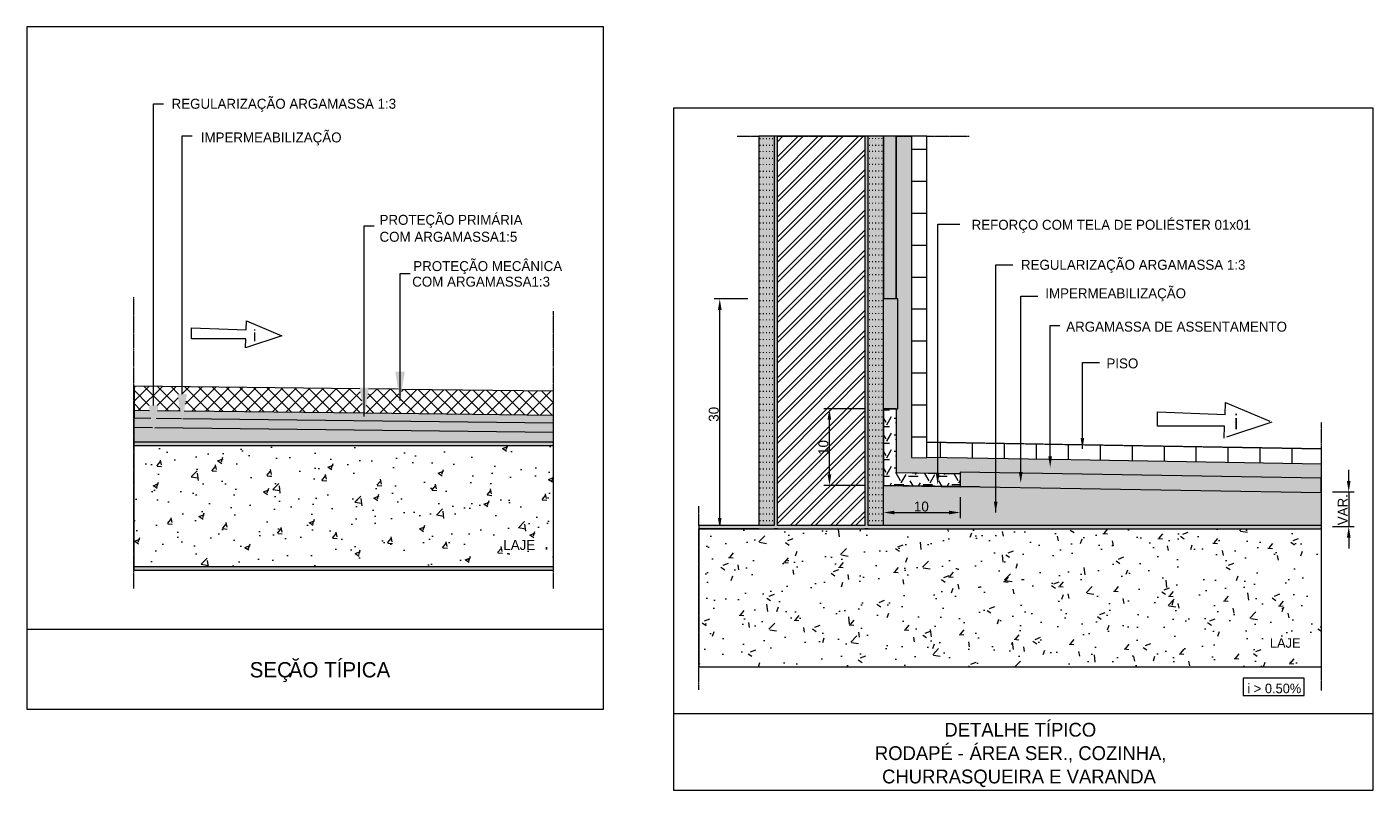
# Model space of a CAD drawing. Header units: millimetres. Extents: x 5980700 to 6194397, y -12939 to 2351883.
# Tile 88 of 124: x 6134487 to 6142911, y 2035 to 6812. Entities that reach past the tile are written whole.
import ezdxf

# ---------------------------------------------------------------- set-up
doc = ezdxf.new("R2010")
doc.units = ezdxf.units.MM
doc.linetypes.add('IMPORT-789-BASE TA TERREO$0$AXES _2_', pattern=[540.000007, 300.000012, -79.999998, 79.999998, -79.999998])
doc.linetypes.add('Projeção', pattern=[3.5, 2, -1.5])
for name, color, linetype, lineweight in [('A-DETL', 90, 'Continuous', 9), ('A-DETL-GENF', 92, 'Continuous', 50), ('A-DETL-THIN', 151, 'Continuous', 9), ('A-FLOR-OVHD', 1, 'Projeção', 9), ('G-ANNO-TEXT', 231, 'Continuous', 9)]:
    doc.layers.add(name, color=color, linetype=linetype, lineweight=lineweight)
doc.styles.add('Arial', font='arial.ttf', dxfattribs={"height": 50})
doc.styles.add('Century Gothic_10', font='GOTHIC.TTF', dxfattribs={"height": 59.97726})
doc.styles.add('Century Gothic_11', font='GOTHIC.TTF', dxfattribs={"height": 94.505208})
doc.styles.add('Century Gothic_4', font='GOTHIC.TTF', dxfattribs={"height": 95.99148})
doc.styles.add('Century Gothic_5', font='GOTHIC.TTF', dxfattribs={"height": 62.394462})
doc.styles.add('Century Gothic_6', font='GOTHIC.TTF', dxfattribs={"height": 62.504397})
doc.styles.add('Century Gothic_7', font='GOTHIC.TTF', dxfattribs={"height": 72.005065})
doc.styles.add('Century Gothic_8', font='GOTHIC.TTF', dxfattribs={"height": 86.367254})
doc.styles.add('Century Gothic_9', font='GOTHIC.TTF', dxfattribs={"height": 62.37635})
pattern_1 = [(0, (6131354.23, 0), (101.6, 25.4), [8.382, -67.818, 8.382, -67.818, -406.4]), (0, (6131354.23, 0), (101.6, 25.4), [-152.4, 8.382, -144.018, 8.382, -67.818, -177.8]), (0, (6131354.23, 0), (101.6, 25.4), [-381, 8.382, -42.418, 8.382, -118.618]), (120, (6131392.33, 12.7), (-72.797045, 75.28818), [8.382, -67.818, 8.382, -67.818, -406.4]), (120, (6131392.33, 12.7), (-72.797045, 75.28818), [-152.4, 8.382, -144.018, 8.382, -67.818, -177.8]), (120, (6131392.33, 12.7), (-72.797045, 75.28818), [-381, 8.382, -42.418, 8.382, -118.618]), (240, (6131405.03, 63.5), (-28.802955, -100.68818), [8.382, -67.818, 8.382, -67.818, -406.4]), (240, (6131405.03, 63.5), (-28.802955, -100.68818), [-152.4, 8.382, -144.018, 8.382, -67.818, -177.8]), (240, (6131405.03, 63.5), (-28.802955, -100.68818), [-381, 8.382, -42.418, 8.382, -118.618])]

msp = doc.modelspace()

# ---------------------------------------------------------------- hatches: boundary and pattern name
at = {"layer": 'A-DETL-GENF'}
for color, points in [(254, [(6142587.7, 3670.4), (6142587.7, 3690.4), (6139750.7, 3690.4), (6139750.7, 6128.4), (6139730.7, 6128.4), (6139730.7, 3690.4), (6139182.9, 3690.4), (6139182.9, 6128.4), (6139162.9, 6128.4), (6139162.9, 3690.4), (6138691.1, 3690.4), (6138691.1, 3670.4)]), (170, [(6139925.8, 5109.3), (6139925.8, 6128.4), (6139846.6, 6128.4), (6139846.6, 5109.3)]), (240, [(6138811.1, 5040.4), (6138834, 5040.4), (6138822.6, 5109.3)]), (240, [(6136821.9, 4473.2), (6136851.9, 4653.2), (6136791.9, 4653.2)]), (240, [(6136598.4, 4374.2), (6136628.4, 4554.2), (6136568.4, 4554.2)]), (240, [(6135458.8, 4333.9), (6135488.8, 4513.9), (6135428.8, 4513.9)]), (240, [(6135279.9, 4262.9), (6135309.9, 4442.9), (6135249.9, 4442.9)]), (240, [(6139496.9, 4352.9), (6139519.9, 4352.9), (6139508.4, 4421.7)]), (240, [(6141091.9, 4170.6), (6141103.4, 4239.5), (6141080.4, 4239.5)]), (240, [(6140890.1, 4054.9), (6140901.6, 4123.8), (6140878.6, 4123.8)]), (240, [(6139509.1, 3941.9), (6139520.5, 4010.8), (6139497.6, 4010.8)]), (240, [(6140186, 3947.1), (6140197.5, 4016), (6140174.6, 4016)]), (240, [(6140705.9, 3957.5), (6140717.4, 4026.4), (6140694.4, 4026.4)]), (240, [(6142758.4, 3900.9), (6142769.8, 3969.7), (6142746.9, 3969.7)]), (240, [(6140549.1, 3772.3), (6140560.5, 3841.2), (6140537.6, 3841.2)]), (240, [(6138826, 3690.4), (6138834, 3738.7), (6138811.1, 3738.7), (6138819.1, 3690.4)]), (240, [(6139915.5, 3760.9), (6139915.5, 3783.9), (6139846.6, 3772.4)]), (240, [(6140257.6, 3760.9), (6140326.5, 3772.4), (6140257.6, 3783.9)]), (240, [(6142746.9, 3616.1), (6142769.8, 3616.1), (6142758.4, 3684.9)])]:
    msp.add_hatch(color=color, dxfattribs=at).paths.add_polyline_path(points)
h = msp.add_hatch(color=170, dxfattribs=at)
h.paths.add_polyline_path([(6139750.7, 3669.8), (6139846.6, 3669.8), (6139846.6, 3670.4), (6139750.7, 3670.4)])
h.paths.add_polyline_path([(6139162.9, 3669.8), (6139162.9, 3670.4), (6139066.9, 3670.4), (6139066.9, 3669.8)])
h.paths.add_polyline_path([(6139162.1, 3690.4), (6139162.9, 3690.4), (6139162.9, 6128.4), (6139066.9, 6128.4), (6139066.9, 3690.4)])
h.paths.add_polyline_path([(6139845.8, 3690.4), (6139846.6, 3690.4), (6139846.6, 6128.4), (6139750.7, 6128.4), (6139750.7, 3690.4)])
at = {"layer": 'A-DETL-GENF', "lineweight": 9}
h = msp.add_hatch(dxfattribs=at)
h.set_pattern_fill('FP_270', color=130, style=0, pattern_type=2)
h.set_pattern_definition([(45, (6136328.04, 0), (-62.8618, 62.8618), []), (45, (6136328.04, 95.25), (-62.8618, 62.8618), [])])
h.paths.add_polyline_path([(6139182.9, 3669.8), (6139730.7, 3669.8), (6139730.7, 3670.4), (6139182.9, 3670.4)])
h.paths.add_polyline_path([(6139520.5, 3690.4), (6139730.7, 3690.4), (6139730.7, 6128.4), (6139182.9, 6128.4), (6139182.9, 3690.4), (6139519.9, 3690.4)])
h.paths.add_polyline_path([(6139509.1, 3941.9), (6139497.6, 4010.8), (6139520.5, 4010.8), (6139519.9, 4006.9)])
h.paths.add_polyline_path([(6139497.6, 4352.9), (6139496.9, 4352.9), (6139508.4, 4421.7), (6139519.9, 4352.9)])
h = msp.add_hatch(dxfattribs=at)
h.set_pattern_fill('FP_272', color=40, style=0, pattern_type=2)
h.set_pattern_definition([(90, (-8607381.31, -6972311.17), (-84.853, 5e-15), [30, -26.569]), (45, (-8607381.311, -6972311.173), (84.852813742, 113.13708499), [20, -220]), (135, (-8607381.311, -6972311.173), (-84.852813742, 113.13708499), [20, -220]), (90, (-8607324.74, -6972367.74), (-84.853, 5e-15), [30, -26.569]), (45, (-8607324.743, -6972367.741), (84.852813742, 113.13708499), [20, -220]), (135, (-8607324.743, -6972367.741), (-84.852813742, 113.13708499), [20, -220])])
h.paths.add_polyline_path([(6142587.7, 3978.3), (6142587.7, 4076), (6140898.2, 4103.7), (6140890.1, 4054.9), (6140881.9, 4104), (6140117.7, 4116.5), (6140117.7, 4115.5), (6140021.8, 4117.1), (6140021.8, 6128.4), (6139925.8, 6128.4), (6139925.8, 5109.3), (6139936.9, 5109.3), (6139936.9, 4421.7), (6139925.8, 4421.7), (6139925.8, 4021.9), (6140326.5, 4015.4), (6140326.5, 4024.4), (6140695.7, 4018.3), (6140694.4, 4026.4), (6140717.4, 4026.4), (6140716, 4018), (6142586.2, 3987.4), (6142586.2, 3978.3)])
h = msp.add_hatch(dxfattribs=at)
h.set_pattern_fill('FP_273', color=242, style=0, pattern_type=2)
h.set_pattern_definition([(180, (-8607395.45, -6972353.6), (-2e-14, -200), [])])
h.paths.add_polyline_path([(6140117.7, 4115.5), (6140117.7, 6128.4), (6140021.8, 6128.4), (6140021.8, 4117.1)])
at = {"layer": 'A-DETL-GENF'}
h = msp.add_hatch(color=30, dxfattribs=at)
h.paths.add_polyline_path([(6142586.2, 3897.9), (6142586.2, 3987.4), (6140716, 4018), (6140705.9, 3957.5), (6140695.7, 4018.3), (6140326.5, 4024.4), (6140326.5, 3934.9), (6140717.4, 3928.5)])
h.paths.add_polyline_path([(6139936.9, 4421.7), (6139936.9, 5109.3), (6139846.6, 5109.3), (6139846.6, 4421.7)])
at = {"layer": 'A-DETL-GENF', "lineweight": 9}
h = msp.add_hatch(dxfattribs=at)
h.set_pattern_fill('FP_266', color=130, style=0, pattern_type=2)
h.set_pattern_definition([(45, (7565648.93, 210806.04), (-42.4228713, 42.4228713), []), (135, (7565648.93, 210806.04), (-42.4228713, -42.4228713), [])])
h.paths.add_polyline_path([(6137782.4, 4381.9), (6137782.4, 4531.9), (6136833.5, 4543.2), (6136821.9, 4473.2), (6136810.1, 4543.5), (6136626.9, 4545.7), (6136602, 4395.9), (6136851.9, 4393)])
h.paths.add_polyline_path([(6136594.7, 4396), (6136569.7, 4546.4), (6135157.2, 4563.2), (6135157.2, 4413.1), (6135255.1, 4412), (6135249.9, 4442.9), (6135309.9, 4442.9), (6135304.7, 4411.4), (6135446.1, 4409.7), (6135428.8, 4513.9), (6135488.8, 4513.9), (6135471.4, 4409.4), (6136568.4, 4396.3)])
h = msp.add_hatch(dxfattribs=at)
h.set_pattern_fill('FP_259', color=40, style=0, pattern_type=2)
h.set_pattern_definition(pattern_1)
h.paths.add_polyline_path([(6137782.4, 4331.9), (6137782.4, 4381.9), (6136602, 4395.9), (6136598.4, 4374.2), (6136594.7, 4396), (6135471.4, 4409.4), (6135463, 4359.5), (6137781.8, 4331.9)])
h.paths.add_polyline_path([(6135454.5, 4359.6), (6135446.1, 4409.7), (6135304.7, 4411.4), (6135296.4, 4361.5), (6135428.8, 4359.9)])
h.paths.add_polyline_path([(6135263.4, 4361.9), (6135255.1, 4412), (6135157.2, 4413.1), (6135157.2, 4363.1), (6135249.9, 4362)])
h = msp.add_hatch(dxfattribs=at)
h.set_pattern_fill('FP_271', color=12, style=0, pattern_type=2)
h.set_pattern_definition([(180, (-8607245.45, -6972301.64), (-1e-14, -103.923), [60, -120]), (60, (-8607245.454, -6972301.637), (-0.00041203, 103.92328634), [60, -300]), (120, (-8607215.454, -6972249.676), (0.00041203, 103.92328634), [60, -300]), (180, (-8607245.45, -6972197.71), (-1e-14, -103.923), [60, -120]), (60, (-8607335.454, -6972249.676), (-0.00041203, 103.92328634), [60, -300]), (120, (-8607305.454, -6972301.637), (0.00041203, 103.92328634), [60, -300]), (180, (-8607245.45, -6972405.56), (-1e-14, -103.923), [60, -120]), (60, (-8607245.454, -6972405.56), (-0.00041203, 103.92328634), [60, -300]), (120, (-8607215.454, -6972353.6), (0.00041203, 103.92328634), [60, -300]), (60, (-8607335.454, -6972353.6), (-0.00041203, 103.92328634), [60, -300]), (120, (-8607305.454, -6972405.56), (0.00041203, 103.92328634), [60, -300]), (180, (-8607335.45, -6972353.6), (-1e-14, -103.923), [60, -120]), (180, (-8607335.45, -6972249.68), (-1e-14, -103.923), [60, -120])])
h.paths.add_polyline_path([(6140326.6, 3934.1), (6140326.5, 4014.1), (6139926.6, 4020.6), (6139926.4, 4021.9), (6139925.8, 4021.9), (6139925.8, 4421.7), (6139846.6, 4421.7), (6139846.6, 3941.9), (6140326.5, 3934.1)])
h.paths.add_polyline_path([(6140186, 3947.1), (6140174.6, 4016), (6140197.5, 4016), (6140188.8, 3963.9)])
at = {"layer": 'A-DETL-GENF'}
h = msp.add_hatch(color=4, dxfattribs=at)
h.paths.add_polyline_path([(6137781.8, 4275.2), (6137781.8, 4331.9), (6135463, 4359.5), (6135458.8, 4333.9), (6135454.5, 4359.6), (6135296.4, 4361.5), (6135286.9, 4304.9), (6135488.8, 4302.5)])
h.paths.add_polyline_path([(6135272.9, 4305.1), (6135263.4, 4361.9), (6135156.6, 4363.1), (6135156.6, 4306.4), (6135249.9, 4305.3)])
at = {"layer": 'A-DETL-GENF', "lineweight": 9}
h = msp.add_hatch(dxfattribs=at)
h.set_pattern_fill('FP_259', color=40, style=0, pattern_type=2)
h.set_pattern_definition(pattern_1)
h.paths.add_polyline_path([(6135156.6, 4212.7), (6137781.8, 4212.7), (6137781.8, 4275.2), (6135286.9, 4304.9), (6135279.9, 4262.9), (6135272.9, 4305.1), (6135156.6, 4306.4), (6135156.6, 4275.2)])
at = {"layer": 'A-DETL-GENF'}
h = msp.add_hatch(color=254, dxfattribs=at)
h.paths.add_polyline_path([(6137781.8, 3412.6), (6137781.8, 3432.6), (6135156.6, 3432.6), (6135156.6, 3412.6)])
h.paths.add_polyline_path([(6135156.6, 4192.7), (6137781.8, 4192.7), (6137781.8, 4212.7), (6135156.6, 4212.7)])
at = {"layer": 'A-DETL-GENF', "lineweight": 9}
h = msp.add_hatch(dxfattribs=at)
h.set_pattern_fill('FP_269', color=242, style=0, pattern_type=2)
h.set_pattern_definition([(90, (-8607395.45, -6972353.6), (-200, 1e-14), [])])
h.paths.add_polyline_path([(6142587.7, 4076), (6142587.7, 4172), (6141096.2, 4196.4), (6141091.9, 4170.6), (6141087.6, 4196.6), (6140117.7, 4212.5), (6140117.7, 4116.5), (6140881.9, 4104), (6140878.6, 4123.8), (6140901.6, 4123.8), (6140898.2, 4103.7), (6141103.4, 4100.3)])
h = msp.add_hatch(dxfattribs=at)
h.set_pattern_fill('FP_267', color=45, style=0, pattern_type=2)
h.set_pattern_definition([(50, (7579571.02, 233254.23), (344.254197, -30.11879), [35.997, -395.965]), (355, (7579571, 233254.23), (-66.59446, 361.01988), [28.797, -316.772]), (100.451, (7579599.7, 233251.72), (277.661864, 330.89985), [30.593, -336.518]), (46.184, (7579571, 233350.2), (512.23041, -79.44379), [53.995, -593.947]), (96.636, (7579613.7, 233343.6), (448.59507, 467.53857), [45.889, -504.777]), (351.184, (7579571, 233350.2), (448.59994, 467.53338), [43.196, -475.158]), (21, (7579619, 233326.22), (286.489625, -193.240234), [35.997, -395.965]), (326, (7579619, 233326.22), (116.78109, 348.04073), [28.797, -316.772]), (71.451, (7579642.9, 233310.12), (403.27197, 154.79839), [30.593, -336.518]), (37.5, (7579571.02, 233254.23), (5.836287, 159.774844), [0, -312.932, 0, -321.571, -317.972]), (37.5, (7579571.02, 233254.23), (5.836287, 159.774844), [-634.504, 0, -317.972]), (7.5, (7579571.02, 233254.23), (126.262447, 189.301053), [0, -183.344, 0, -305.733, -121.189]), (7.5, (7579571.02, 233254.23), (126.262447, 189.301053), [-489.077, 0, -121.189]), (327.5, (7579463.99, 233254.23), (256.212666, -10.8253), [0, -119.989, 0, -374.367, -496.756]), (327.5, (7579463.99, 233254.23), (256.212666, -10.8253), [-494.356, 0, -496.756]), (317.5, (7579416, 233254.23), (279.904643, 48.045915), [0, -155.986, 0, -248.618, -352.769]), (317.5, (7579416, 233254.23), (279.904643, 48.045915), [-404.604, 0, -352.769])])
h.paths.add_polyline_path([(6137781.8, 3432.6), (6137781.8, 4192.7), (6135156.6, 4192.7), (6135156.6, 3432.6)])
h = msp.add_hatch(dxfattribs=at)
h.set_pattern_fill('FP_259', color=40, style=0, pattern_type=2)
h.set_pattern_definition([(0, (6136328.037, 0), (101.6, 25.4), [8.382, -67.818, 8.382, -67.818, -406.4]), (0, (6136328.037, 0), (101.6, 25.4), [-152.4, 8.382, -144.018, 8.382, -67.818, -177.8]), (0, (6136328.037, 0), (101.6, 25.4), [-381, 8.382, -42.418, 8.382, -118.618]), (120, (6136366.137, 12.7), (-72.797045, 75.28818), [8.382, -67.818, 8.382, -67.818, -406.4]), (120, (6136366.137, 12.7), (-72.797045, 75.28818), [-152.4, 8.382, -144.018, 8.382, -67.818, -177.8]), (120, (6136366.137, 12.7), (-72.797045, 75.28818), [-381, 8.382, -42.418, 8.382, -118.618]), (240, (6136378.837, 63.5), (-28.802955, -100.68818), [8.382, -67.818, 8.382, -67.818, -406.4]), (240, (6136378.837, 63.5), (-28.802955, -100.68818), [-152.4, 8.382, -144.018, 8.382, -67.818, -177.8]), (240, (6136378.837, 63.5), (-28.802955, -100.68818), [-381, 8.382, -42.418, 8.382, -118.618])])
h.paths.add_polyline_path([(6142586.2, 3669.8), (6142587.7, 3669.8), (6142587.7, 3670.4), (6139846.6, 3670.4), (6139846.6, 3669.8), (6140560.5, 3669.8)])
h.paths.add_polyline_path([(6139846.6, 3772.4), (6139915.5, 3783.9), (6139915.5, 3760.9)])
h.paths.add_polyline_path([(6142586.2, 3690.4), (6142587.7, 3690.4), (6142587.7, 3900.9), (6142586.2, 3900.9), (6142586.2, 3897.9), (6140326.6, 3934.7), (6140326.5, 3934.1), (6139846.6, 3941.9), (6139846.6, 3690.4), (6140560.5, 3690.4)])
h.paths.add_polyline_path([(6140257.6, 3760.9), (6140257.6, 3783.9), (6140326.5, 3772.4)])
h.paths.add_polyline_path([(6140549.1, 3772.3), (6140537.6, 3841.2), (6140560.5, 3841.2)])
h = msp.add_hatch(dxfattribs=at)
h.set_pattern_fill('FP_268', color=45, style=0, pattern_type=2)
h.set_pattern_definition([(50, (-4542409.34, -5258371.02), (344.254197, -30.118791), [35.997, -395.965]), (355, (-4542409.34, -5258371.02), (-66.594456, 361.019879), [28.797, -316.772]), (100.451, (-4542380.65, -5258373.53), (277.661864, 330.899851), [30.593, -336.518]), (46.184, (-4542409.34, -5258275.03), (512.230407, -79.443786), [53.995, -593.947]), (96.636, (-4542366.65, -5258281.65), (448.595073, 467.538565), [45.889, -504.777]), (351.184, (-4542409.34, -5258275.03), (448.599936, 467.533385), [43.196, -475.158]), (21, (-4542361.34, -5258299.03), (286.489625, -193.2402344), [35.997, -395.965]), (326, (-4542361.34, -5258299.03), (116.781087, 348.040734), [28.797, -316.772]), (71.451, (-4542337.47, -5258315.13), (403.271969, 154.798388), [30.593, -336.518]), (37.5, (-4542409.34, -5258371.02), (5.8362867, 159.7748441), [0, -312.932, 0, -321.571, -317.972]), (37.5, (-4542409.34, -5258371.02), (5.8362867, 159.7748441), [-634.504, 0, -317.972]), (7.5, (-4542409.34, -5258371.02), (126.262447, 189.3010532), [0, -183.344, 0, -305.733, -121.189]), (7.5, (-4542409.34, -5258371.02), (126.262447, 189.3010532), [-489.077, 0, -121.189]), (327.5, (-4542516.37, -5258371.02), (256.212666, -10.8252996), [0, -119.989, 0, -374.367, -496.756]), (327.5, (-4542516.37, -5258371.02), (256.212666, -10.8252996), [-494.356, 0, -496.756]), (317.5, (-4542564.37, -5258371.02), (279.904643, 48.045915), [0, -155.986, 0, -248.618, -352.769]), (317.5, (-4542564.37, -5258371.02), (279.904643, 48.045915), [-404.604, 0, -352.769])])
h.paths.add_polyline_path([(6138691.1, 2806.1), (6142587.7, 2806.1), (6142587.7, 3669.8), (6138691.1, 3669.8)])

# ---------------------------------------------------------------- linework, layer by layer
at = {"layer": 'A-DETL'}
for p, q in [((6138094.9, 6811.8), (6134487.1, 6811.8)), ((6134487.1, 6811.8), (6134487.1, 2541.6)), ((6138094.9, 2541.6), (6138094.9, 6811.8)), ((6135279.9, 4442.9), (6135279.9, 6330.9)), ((6135279.9, 6330.9), (6135342.4, 6330.9)), ((6142910.7, 6303.5), (6138532.7, 6303.5)), ((6138532.7, 6303.5), (6138532.7, 2035.2)), ((6142910.7, 2035.2), (6142910.7, 6303.5)), ((6135458.8, 4513.9), (6135458.8, 6129.3)), ((6135458.8, 6129.3), (6135521.3, 6129.3)), ((6139846.6, 6128.4), (6139846.6, 5109.3)), ((6139925.8, 6128.4), (6139925.8, 5109.3)), ((6136598.4, 4374.2), (6136598.4, 5567.4)), ((6136598.4, 5567.4), (6136660.9, 5567.4)), ((6140186.5, 3989.4), (6140186.5, 5577.7)), ((6140186.5, 5577.7), (6140324.3, 5577.7)), ((6140549.1, 5322), (6140657, 5322)), ((6140549.1, 3772.3), (6140549.1, 5322)), ((6136821.9, 4473.2), (6136821.9, 5267.6)), ((6136821.9, 5267.6), (6136884.4, 5267.6)), ((6138998.1, 5109.3), (6138788.1, 5109.3)), ((6140705.9, 4026.4), (6140705.9, 5125.8)), ((6140705.9, 5125.8), (6140813.8, 5125.8)), ((6135858.4, 4915.5), (6135860.6, 4971.8)), ((6135860.6, 4971.8), (6136082.2, 4878.7)), ((6138822.6, 3738.7), (6138822.6, 5040.4)), ((6135516.3, 4859.3), (6135516.3, 4928.8)), ((6135516.3, 4928.8), (6135858.4, 4915.5)), ((6140890.1, 4123.8), (6140890.1, 4943.2)), ((6140890.1, 4943.2), (6140950.1, 4943.2)), ((6135856.3, 4859.3), (6135516.3, 4859.3)), ((6136082.2, 4878.7), (6135854.1, 4803.1)), ((6135854.1, 4803.1), (6135856.3, 4859.3)), ((6141091.9, 4170.6), (6141091.8, 4711.9)), ((6141091.8, 4711.9), (6141199.7, 4711.9)), ((6139730.7, 4421.7), (6139474, 4421.7)), ((6139846.6, 4421.7), (6139846.6, 3942.6)), ((6139925.8, 4421.7), (6139846.6, 4421.7)), ((6139925.8, 4421.7), (6139925.8, 4021.5)), ((6141561.6, 4312.5), (6141561.6, 4402.7)), ((6141561.6, 4402.7), (6141984.5, 4386.3)), ((6139508.4, 4010.8), (6139508.4, 4352.9)), ((6141981.6, 4312.5), (6141561.6, 4312.5)), ((6140117.7, 4212.5), (6142587.7, 4172)), ((6140326.5, 4014.9), (6139925.8, 4021.5)), ((6142758.4, 3969.7), (6142758.4, 4038.6)), ((6139730.7, 3941.9), (6139474, 3941.9)), ((6140326.5, 3934.7), (6139846.6, 3942.6)), ((6142656.6, 3900.9), (6142792.8, 3900.9)), ((6142758.4, 3900.9), (6142758.4, 3684.9)), ((6140326.5, 3869), (6140326.5, 3738)), ((6139915.5, 3772.4), (6140257.6, 3772.4)), ((6138998.1, 3669.8), (6138788.1, 3669.8)), ((6142656.6, 3684.9), (6142792.8, 3684.9)), ((6142758.4, 3616.1), (6142758.4, 3547.2)), ((6134487.1, 3041.6), (6138094.9, 3041.6)), ((6138691.1, 2806.1), (6142587.7, 2806.1)), ((6142480.1, 2735.7), (6142098.8, 2735.7)), ((6142098.8, 2735.7), (6142098.8, 2627.8)), ((6142480.1, 2627.8), (6142480.1, 2735.7)), ((6142098.8, 2627.8), (6142480.1, 2627.8)), ((6134487.1, 2541.6), (6138094.9, 2541.6)), ((6138532.7, 2515), (6142910.7, 2515)), ((6138532.7, 2035.2), (6142910.7, 2035.2)), ((6138532.7, 2035.2), (6142910.7, 2035.2))]:
    msp.add_line(p, q, dxfattribs=at)
at = {"layer": 'A-DETL', "linetype": 'Projeção'}
for p, q in [((6138932, 6128.4), (6139066.9, 6128.4)), ((6139182.9, 6128.4), (6139730.7, 6128.4)), ((6139925.8, 6128.4), (6140021.8, 6128.4)), ((6140117.7, 6128.4), (6140382.8, 6128.4)), ((6135156.6, 3294.5), (6135156.6, 5121.7)), ((6137781.8, 3294.5), (6137781.8, 5031.7)), ((6142587.7, 3690.4), (6142587.7, 4338.5)), ((6142587.7, 2658.5), (6142587.7, 3670.4))]:
    msp.add_line(p, q, dxfattribs=at)
at = {"layer": 'A-DETL', "linetype": 'IMPORT-789-BASE TA TERREO$0$AXES _2_'}
for p, q in [((6141984.5, 4386.3), (6141987.3, 4460.1)), ((6141987.3, 4460.1), (6142278.1, 4338)), ((6142278.1, 4338), (6141978.8, 4238.7)), ((6141978.8, 4238.7), (6141981.6, 4312.5))]:
    msp.add_line(p, q, dxfattribs=at)
at = {"layer": 'A-DETL-THIN'}
for p, q in [((6139162.9, 6128.4), (6139066.9, 6128.4)), ((6139066.9, 6128.4), (6139066.9, 3690.4)), ((6139182.9, 6128.4), (6139162.9, 6128.4)), ((6139162.9, 6128.4), (6139162.9, 3690.4)), ((6139730.7, 6128.4), (6139182.9, 6128.4)), ((6139182.9, 3690.4), (6139182.9, 6128.4)), ((6139750.7, 6128.4), (6139730.7, 6128.4)), ((6139730.7, 6128.4), (6139730.7, 3690.4)), ((6139846.6, 6128.4), (6139750.7, 6128.4)), ((6139750.7, 3690.4), (6139750.7, 6128.4)), ((6139925.8, 6128.4), (6139846.6, 6128.4)), ((6139846.6, 3690.4), (6139846.6, 6128.4)), ((6140021.8, 6128.4), (6139925.8, 6128.4)), ((6139925.8, 5109.3), (6139925.8, 6128.4)), ((6140021.8, 6128.4), (6140021.8, 4117.1)), ((6140117.7, 6128.4), (6140021.8, 6128.4)), ((6140117.7, 4115.5), (6140117.7, 6128.4)), ((6139936.9, 5109.3), (6139846.6, 5109.3)), ((6139936.9, 4421.7), (6139936.9, 5109.3)), ((6135157.2, 4563.2), (6135157.2, 4413.1)), ((6136569.7, 4546.4), (6135157.2, 4563.2)), ((6136810.1, 4543.5), (6136626.9, 4545.7)), ((6137782.4, 4531.9), (6136833.5, 4543.2)), ((6137782.4, 4381.9), (6137782.4, 4531.9)), ((6135157.2, 4413.1), (6135157.2, 4363.1)), ((6135157.2, 4413.1), (6135255.1, 4412)), ((6135304.7, 4411.4), (6135446.1, 4409.7)), ((6135471.4, 4409.4), (6136594.7, 4396)), ((6136602, 4395.9), (6137782.4, 4381.9)), ((6137782.4, 4331.9), (6137782.4, 4381.9)), ((6139846.6, 4421.7), (6139936.9, 4421.7)), ((6139925.8, 4421.7), (6139925.8, 4021.9)), ((6135156.6, 4363.1), (6135156.6, 4306.4)), ((6135263.4, 4361.9), (6135156.6, 4363.1)), ((6135156.6, 4306.4), (6135156.6, 4212.7)), ((6135156.6, 4306.4), (6135272.9, 4305.1)), ((6135286.9, 4304.9), (6137781.8, 4275.2)), ((6135454.5, 4359.6), (6135296.4, 4361.5)), ((6137781.8, 4331.9), (6135463, 4359.5)), ((6137781.8, 4331.9), (6137782.4, 4331.9)), ((6137781.8, 4275.2), (6137781.8, 4331.9)), ((6137781.8, 4212.7), (6135156.6, 4212.7)), ((6135156.6, 4212.7), (6135156.6, 4192.7)), ((6137781.8, 4212.7), (6137781.8, 4275.2)), ((6137781.8, 4192.7), (6137781.8, 4212.7)), ((6141087.6, 4196.6), (6140117.7, 4212.5)), ((6135156.6, 4192.7), (6135156.6, 3432.6)), ((6135156.6, 4192.7), (6137781.8, 4192.7)), ((6137781.8, 3432.6), (6137781.8, 4192.7)), ((6142587.7, 4172), (6141096.2, 4196.4)), ((6142587.7, 4076), (6142587.7, 4172)), ((6140021.8, 4117.1), (6140117.7, 4115.5)), ((6140881.9, 4104), (6140117.7, 4116.5)), ((6142587.7, 4076), (6140898.2, 4103.7)), ((6142587.7, 3978.3), (6142587.7, 4076)), ((6139925.8, 4021.9), (6140326.5, 4015.4)), ((6139926.6, 4020.6), (6139926.6, 4021.9)), ((6140326.5, 4014.1), (6139926.6, 4020.6)), ((6140326.5, 4024.4), (6140326.5, 3934.9)), ((6140695.7, 4018.3), (6140326.5, 4024.4)), ((6142586.2, 3987.4), (6140716, 4018)), ((6142586.2, 3897.9), (6142586.2, 3987.4)), ((6142586.2, 3978.3), (6142587.7, 3978.3)), ((6139846.6, 3941.9), (6140326.6, 3934.1)), ((6140326.5, 3934.9), (6142586.2, 3897.9)), ((6140326.6, 3934.1), (6140326.6, 3934.9)), ((6140447.1, 3932.9), (6140326.6, 3934.7)), ((6142587.7, 3900.9), (6142586.2, 3900.9)), ((6142587.7, 3690.4), (6142587.7, 3900.9)), ((6139162.9, 3690.4), (6138691.1, 3690.4)), ((6138691.1, 3690.4), (6138691.1, 3670.4)), ((6138691.1, 3670.4), (6142587.7, 3670.4)), ((6139066.9, 3669.8), (6138691.1, 3669.8)), ((6138691.1, 3669.8), (6138691.1, 2806.1)), ((6139066.9, 3670.4), (6139066.9, 3669.8)), ((6139066.9, 3669.8), (6139162.9, 3669.8)), ((6139162.9, 3669.8), (6139162.9, 3670.4)), ((6139182.9, 3669.8), (6139162.9, 3669.8)), ((6139730.7, 3690.4), (6139182.9, 3690.4)), ((6139182.9, 3670.4), (6139182.9, 3669.8)), ((6139182.9, 3669.8), (6139730.7, 3669.8)), ((6139730.7, 3669.8), (6139730.7, 3670.4)), ((6139750.7, 3669.8), (6139730.7, 3669.8)), ((6142587.7, 3690.4), (6139750.7, 3690.4)), ((6139750.7, 3670.4), (6139750.7, 3669.8)), ((6139750.7, 3669.8), (6139846.6, 3669.8)), ((6139846.6, 3669.8), (6139846.6, 3670.4)), ((6139846.6, 3669.8), (6142587.7, 3669.8)), ((6142587.7, 3670.4), (6142587.7, 3690.4)), ((6142587.7, 3669.8), (6142587.7, 3670.4)), ((6142587.7, 2806.1), (6142587.7, 3669.8)), ((6137781.8, 3432.6), (6135156.6, 3432.6)), ((6135156.6, 3432.6), (6135156.6, 3412.6)), ((6135156.6, 3412.6), (6137781.8, 3412.6)), ((6137781.8, 3412.6), (6137781.8, 3432.6)), ((6138691.1, 2806.1), (6142587.7, 2806.1))]:
    msp.add_line(p, q, dxfattribs=at)
at = {"layer": 'A-FLOR-OVHD'}
for p, q in [((6138691.1, 3690.4), (6138691.1, 3811.3)), ((6138691.1, 2663.5), (6138691.1, 3670.4))]:
    msp.add_line(p, q, dxfattribs=at)

# ---------------------------------------------------------------- texts
at = {"layer": 'G-ANNO-TEXT', "color": 7, "attachment_point": 1}
for s, insert, char_height, width, style in [('REGULARIZAÇÃO ARGAMASSA 1:3', (6135392.4, 6362), 62.394, 1735.653, 'Century Gothic_5'), ('IMPERMEABILIZAÇÃO', (6135575.1, 6151.4), 62.394, 1078.27, 'Century Gothic_5'), ('PROTEÇÃO PRIMÁRIA', (6136693.5, 5635.5), 62.394, 1094.303, 'Century Gothic_5'), ('REFORÇO COM TELA DE POLIÉSTER 01x01', (6140398.6, 5604.5), 62.376, 2076.371, 'Century Gothic_9'), ('COM ARGAMASSA1:5', (6136693.5, 5529.4), 62.394, 1106.329, 'Century Gothic_5'), ('PROTEÇÃO MECÂNICA', (6136904.8, 5346), 62.394, 1182.489, 'Century Gothic_5'), ('REGULARIZAÇÃO ARGAMASSA 1:3', (6140707.3, 5354), 62.376, 1735.653, 'Century Gothic_9'), ('COM ARGAMASSA1:3', (6136898, 5248.7), 62.394, 1106.329, 'Century Gothic_5'), ('IMPERMEABILIZAÇÃO', (6140859.5, 5175.8), 62.376, 1078.27, 'Century Gothic_9'), ('ARGAMASSA DE ASSENTAMENTO', (6140990.6, 4966.9), 62.376, 1649.472, 'Century Gothic_9'), ('PISO', (6141242.2, 4737), 62.38, 234.494, 'Century Gothic_9'), ('10', (6140037.8, 3841.3), 62.39, 116.245, 'Century Gothic_5'), ('LAJE', (6137468.4, 3600.7), 62.5, 230.485, 'Century Gothic_6'), ('LAJE', (6142265.1, 2986), 59.98, 226.477, 'Century Gothic_10'), ('ĂO TÍPICA', (6136125.8, 2836.3), 95.99, 787.658, 'Century Gothic_4'), ('SEÇ', (6135881.1, 2836.3), 95.99, 296.624, 'Century Gothic_4'), ('i > 0.50%', (6142124.5, 2701.3), 59.98, 414.873, 'Century Gothic_10'), ('DETALHE TÍPICO', (6140228.2, 2456.1), 86.367, 1098.312, 'Century Gothic_8'), ('RODAPÉ', (6139793.1, 2309.7), 86.37, 585.232, 'Century Gothic_8'), ('ÁREA SER., COZINHA,', (6140385.6, 2309.7), 86.367, 1453.059, 'Century Gothic_8'), ('-', (6140310.8, 2309.7), 86.4, 48.101, 'Century Gothic_8'), ('CHURRASQUEIRA E VARANDA', (6139838.2, 2163.4), 86.367, 2038.29, 'Century Gothic_8')]:
    msp.add_mtext(s, dxfattribs=dict(at, insert=insert, char_height=char_height, width=width, style=style))
at = {"layer": 'G-ANNO-TEXT', "color": 2, "char_height": 50, "width": 144.304, "attachment_point": 1, "style": 'Arial'}
for insert in [(6139046.4, 6159), (6139046.6, 6116.8), (6139730, 6159.7), (6139730.2, 6117.4), (6139046.4, 6078), (6139046.6, 6035.7), (6139730, 6078.7), (6139730.2, 6036.4), (6139046.4, 5997), (6139046.6, 5954.7), (6139730, 5997.6), (6139730.2, 5955.4), (6139046.4, 5916), (6139046.6, 5873.7), (6139730, 5916.6), (6139730.2, 5874.4), (6139046.4, 5834.9), (6139046.6, 5792.7), (6139730, 5835.6), (6139730.2, 5793.3), (6139046.4, 5753.9), (6139046.6, 5711.6), (6139730, 5754.6), (6139730.2, 5712.3), (6139046.4, 5672.9), (6139046.6, 5630.6), (6139730, 5673.5), (6139730.2, 5631.3), (6139046.4, 5591.8), (6139046.6, 5549.6), (6139730, 5592.5), (6139730.2, 5550.2), (6139046.4, 5510.8), (6139046.6, 5468.5), (6139730, 5511.5), (6139730.2, 5469.2), (6139046.4, 5429.8), (6139046.4, 5348.8), (6139046.6, 5387.5), (6139730, 5430.4), (6139730, 5349.4), (6139730.2, 5388.2), (6139046.4, 5267.7), (6139046.6, 5306.5), (6139730, 5268.4), (6139730.2, 5307.2), (6139046.4, 5186.7), (6139046.6, 5225.5), (6139730, 5187.4), (6139730.2, 5226.1), (6139046.4, 5105.7), (6139046.6, 5144.4), (6139730, 5106.3), (6139730.2, 5145.1), (6139046.4, 5024.6), (6139046.6, 5063.4), (6139730, 5025.3), (6139730.2, 5064.1), (6139046.4, 4943.6), (6139046.6, 4982.4), (6139730, 4944.3), (6139730.2, 4983), (6139046.4, 4862.6), (6139046.6, 4901.3), (6139730, 4863.2), (6139730.2, 4902), (6139046.4, 4781.6), (6139046.6, 4820.3), (6139730, 4782.2), (6139730.2, 4821), (6139046.4, 4700.5), (6139046.6, 4739.3), (6139730, 4701.2), (6139730.2, 4740), (6139046.4, 4619.5), (6139046.6, 4658.3), (6139730, 4620.2), (6139730.2, 4658.9), (6139046.4, 4538.5), (6139046.6, 4577.2), (6139730, 4539.1), (6139730.2, 4577.9), (6139046.4, 4457.4), (6139046.6, 4496.2), (6139730, 4458.1), (6139730.2, 4496.9), (6139046.4, 4376.4), (6139046.6, 4415.2), (6139730, 4377.1), (6139730.2, 4415.8), (6139046.4, 4295.4), (6139046.6, 4334.1), (6139730, 4296), (6139730.2, 4334.8), (6139730.2, 4253.8), (6139046.4, 4214.4), (6139046.6, 4253.1), (6139046.6, 4172.1), (6139730, 4215), (6139730.2, 4172.8), (6139046.4, 4133.3), (6139046.6, 4091.1), (6139730, 4134), (6139730.2, 4091.7), (6139046.4, 4052.3), (6139046.6, 4010), (6139730, 4053), (6139730.2, 4010.7), (6139046.4, 3971.3), (6139046.6, 3929), (6139730, 3971.9), (6139730.2, 3929.7), (6139046.4, 3890.2), (6139046.6, 3848), (6139730, 3890.9), (6139730.2, 3848.6), (6139046.4, 3809.2), (6139046.6, 3766.9), (6139730, 3809.9), (6139730.2, 3767.6)]:
    msp.add_mtext(' .....', dxfattribs=dict(at, insert=insert))
at = {"layer": 'G-ANNO-TEXT', "color": 1, "attachment_point": 1}
for insert, char_height, width, style in [((6135901, 4916), 72, 24.051, 'Century Gothic_7'), ((6142040.4, 4386.9), 94.5, 34.072, 'Century Gothic_11')]:
    msp.add_mtext('i', dxfattribs=dict(at, insert=insert, char_height=char_height, width=width, style=style))
at = {"layer": 'G-ANNO-TEXT', "color": 7, "char_height": 62.39, "attachment_point": 1, "rotation": 90, "style": 'Century Gothic_5'}
for s, insert, width in [('30', (6138753.7, 4340.8), 116.245), ('10', (6139439.5, 4133.1), 116.245), ('VAR.', (6142689.5, 3692.9), 240.506)]:
    msp.add_mtext(s, dxfattribs=dict(at, insert=insert, width=width))

doc.saveas('drawing.dxf')
